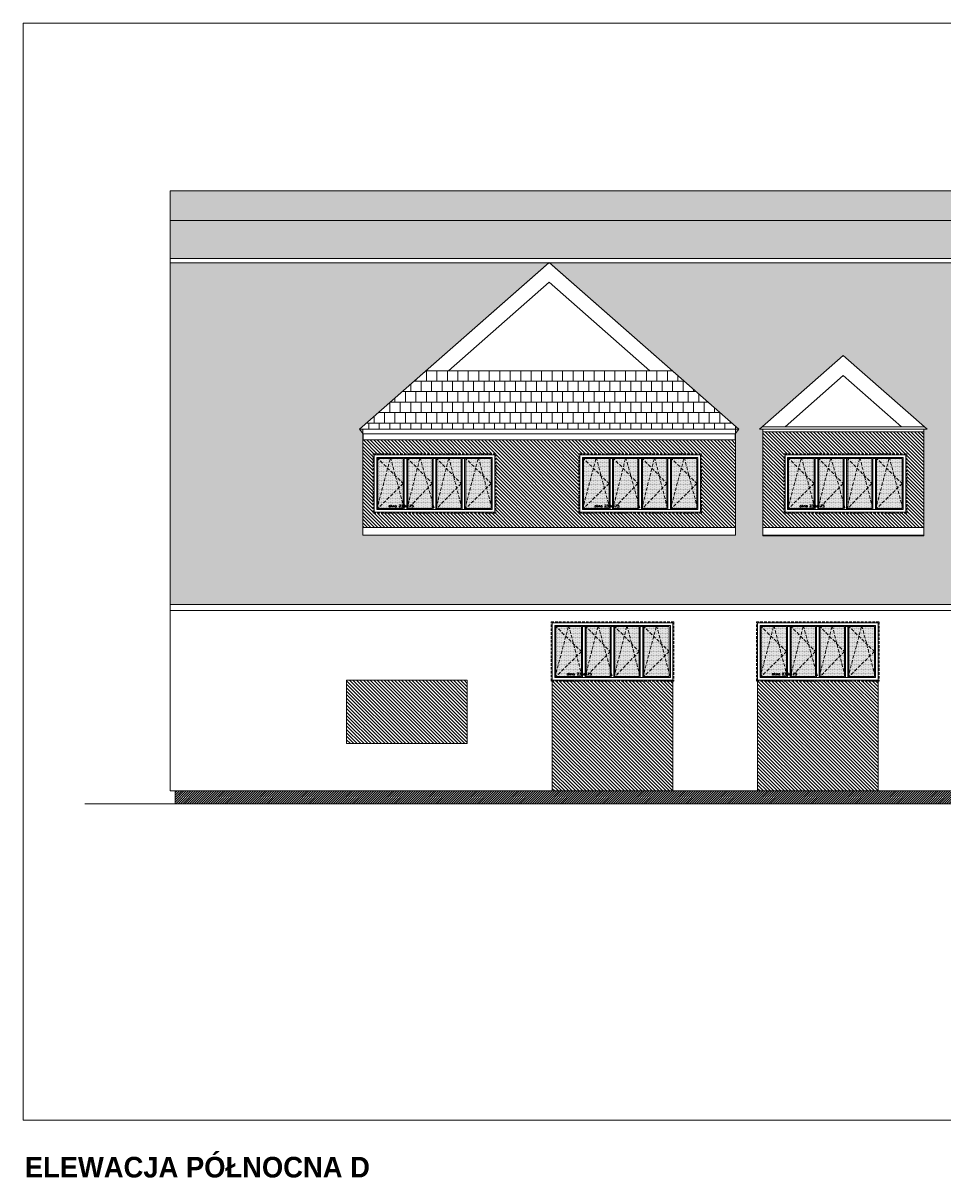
# Model space of a CAD drawing. Header units: millimetres. Extents: x -82287 to 177822, y -399756 to 0.
# Tile 5 of 228: x 43546 to 45330, y -238930 to -236684. Entities that reach past the tile are written whole.
import ezdxf
from ezdxf.enums import TextEntityAlignment as Align

# ---------------------------------------------------------------- set-up
doc = ezdxf.new("R2010")
doc.units = ezdxf.units.MM
doc.header["$MEASUREMENT"] = 0
doc.linetypes.add('SUŁOSZOWA - PB 21 03$0$CACHE', pattern=[9.525, 6.35, -3.175])
doc.linetypes.add('SUŁOSZOWA - PB 21 03$0$CARKOVANA', pattern=[7.5, 5, -2.5])
doc.layers.add('FL_XREF', color=252, linetype='Continuous')
for name, color, linetype, lineweight in [('SUŁOSZOWA - PB 21 03$0$! opisy okien elewacja', 251, 'Continuous', 0), ('SUŁOSZOWA - PB 21 03$0$!! 0_ Istn-okna', 251, 'Continuous', 0), ('SUŁOSZOWA - PB 21 03$0$!! 0_ Istn-sciany', 251, 'Continuous', 0), ('SUŁOSZOWA - PB 21 03$0$!! 0_ Opis', 251, 'Continuous', 0), ('SUŁOSZOWA - PB 21 03$0$!! 0_ WIDOK ELEWACJA', 251, 'Continuous', 0), ('SUŁOSZOWA - PB 21 03$0$!! 0_Opis_pom', 251, 'Continuous', 0), ('SUŁOSZOWA - PB 21 03$0$!! 1_ELEWACJA KOLOR', 251, 'Continuous', 0), ('SUŁOSZOWA - PB 21 03$0$!! 1_Hatch dach', 251, 'Continuous', 0), ('SUŁOSZOWA - PB 21 03$0$!! 1_OPIS POM NOWE', 251, 'Continuous', 0), ('SUŁOSZOWA - PB 21 03$0$!! 2_ELEWACJA COKÓŁ', 251, 'Continuous', 0), ('SUŁOSZOWA - PB 21 03$0$!! 2_TYNK OBRYS', 251, 'Continuous', 0)]:
    doc.layers.add(name, color=color, linetype=linetype, lineweight=lineweight)
doc.styles.add('SUŁOSZOWA - PB 21 03$0$ARIAL', font='tahoma.ttf')
doc.styles.add('SUŁOSZOWA - PB 21 03$0$STYLE10', font='arialbd.ttf')
doc.styles.add('SUŁOSZOWA - PB 21 03$0$TXT', font='simplex.shx')
pattern_1 = [(180, (0, 0), (-2e-15, -20.32), []), (270, (0, 0), (10.16, -20.32), [20.32, -20.32])]
pattern_2 = [(315, (0, 0), (3.36759605, 3.36759605), [])]

# ---------------------------------------------------------------- blocks, each defined once
blk = doc.blocks.new('SUŁOSZOWA - PB 21 03$0$OKNO 238 X 115')
at = {"layer": 'SUŁOSZOWA - PB 21 03$0$!! 1_Hatch dach', "true_color": 0x575757}
h = blk.add_hatch(dxfattribs=at)
h.set_pattern_fill('DOTS', color=251, angle=180)
h.set_pattern_definition([(180, (59136.3052, -192624.9467), (-0.79375, -1.5875), [0, -1.5875])])
h.paths.add_polyline_path([(49495, -204008.1), (49445.5, -204008.1), (49445.5, -203911.1), (49495, -203911.1)])
h = blk.add_hatch(dxfattribs=at)
h.set_pattern_fill('DOTS', color=251, angle=180)
h.set_pattern_definition([(180, (59194.8052, -192624.9467), (-0.79375, -1.5875), [0, -1.5875])])
h.paths.add_polyline_path([(49553.5, -204008.1), (49504, -204008.1), (49504, -203911.1), (49553.5, -203911.1)])
h = blk.add_hatch(dxfattribs=at)
h.set_pattern_fill('DOTS', color=251, angle=180)
h.set_pattern_definition([(180, (59250.8052, -192624.9467), (-0.79375, -1.5875), [0, -1.5875])])
h.paths.add_polyline_path([(49609.5, -204008.1), (49560, -204008.1), (49560, -203911.1), (49609.5, -203911.1)])
h = blk.add_hatch(dxfattribs=at)
h.set_pattern_fill('DOTS', color=251, angle=180)
h.set_pattern_definition([(180, (59306.8052, -192624.9467), (-0.79375, -1.5875), [0, -1.5875])])
h.paths.add_polyline_path([(49665.5, -204008.1), (49616, -204008.1), (49616, -203911.1), (49665.5, -203911.1)])
at = {"layer": 'SUŁOSZOWA - PB 21 03$0$!! 0_ Istn-okna', "linetype": 'SUŁOSZOWA - PB 21 03$0$CARKOVANA', "lineweight": 5}
blk.add_lwpolyline([(49674.5, -204017.1), (49436.5, -204017.1), (49436.5, -203902.1), (49674.5, -203902.1)], close=True, dxfattribs=at)
at = {"layer": 'SUŁOSZOWA - PB 21 03$0$!! 0_ Istn-okna'}
for points in [[(49672.5, -204015.1), (49438.5, -204015.1), (49438.5, -203904.1), (49672.5, -203904.1)], [(49667.5, -204010.1), (49443.5, -204010.1), (49443.5, -203909.1), (49667.5, -203909.1)]]:
    blk.add_lwpolyline(points, close=True, dxfattribs=at)
for points in [[(49497, -203909.1), (49497, -204010.1)], [(49502, -203909.1), (49502, -204010.1)], [(49553, -203909.1), (49553, -204010.1)], [(49558, -203909.1), (49558, -204010.1)], [(49609, -203909.1), (49609, -204010.1)], [(49614, -203909.1), (49614, -204010.1)], [(49495, -204008.1), (49445.5, -204008.1), (49445.5, -203911.1), (49495, -203911.1)], [(49495, -203911.1), (49495, -204008.1)], [(49504, -203911.1), (49551, -203911.1)], [(49504, -203911.1), (49504, -204008.1)], [(49551, -203911.1), (49551, -204008.1)], [(49560, -203911.1), (49607, -203911.1)], [(49560, -203911.1), (49560, -204008.1)], [(49607, -203911.1), (49607, -204008.1)], [(49616, -203911.1), (49665.5, -203911.1), (49665.5, -204008.1), (49616, -204008.1)], [(49616, -203911.1), (49616, -204008.1)], [(49502, -204008.1), (49497, -204008.1)], [(49551, -204008.1), (49504, -204008.1)], [(49558, -204008.1), (49553, -204008.1)], [(49607, -204008.1), (49560, -204008.1)], [(49614, -204008.1), (49609, -204008.1)]]:
    blk.add_lwpolyline(points, dxfattribs=at)
at = {"layer": 'SUŁOSZOWA - PB 21 03$0$!! 1_Hatch dach', "color": 251, "linetype": 'SUŁOSZOWA - PB 21 03$0$CACHE', "true_color": 0x575757}
for points in [[(49497, -203909.1), (49470.2, -204010.1), (49443.5, -203909.1)], [(49497, -204010.1), (49445.5, -203959.6), (49497, -203909.1)], [(49553, -203909.1), (49527.5, -204010.1), (49502, -203909.1)], [(49553, -204010.1), (49504, -203959.6), (49553, -203909.1)], [(49609, -203909.1), (49583.5, -204010.1), (49555.5, -203909.1)], [(49609, -204010.1), (49560, -203959.6), (49609, -203909.1)], [(49667.5, -203909.1), (49640.7, -204010.1), (49614, -203909.1)], [(49667.5, -204010.1), (49616, -203959.6), (49667.5, -203909.1)]]:
    blk.add_lwpolyline(points, dxfattribs=at)
at = {"insert": (49644.4, -203918.5), "char_height": 5, "attachment_point": 1, "rotation": 180, "style": 'SUŁOSZOWA - PB 21 03$0$TXT'}
blk.add_mtext_dynamic_manual_height_columns('okno 238x115', width=52.63, gutter_width=75, heights=[0], dxfattribs=at)
blk = doc.blocks.new('SUŁOSZOWA - PB 21 03')
at = {"layer": 'SUŁOSZOWA - PB 21 03$0$!! 1_ELEWACJA KOLOR', "true_color": 0xa78758}
h = blk.add_hatch(dxfattribs=at)
h.set_pattern_fill('ANSI31', color=45, scale=1.5, angle=-90)
h.set_pattern_definition(pattern_2)
h.paths.add_polyline_path([(45230.48163, -237529.61365), (44918.48163, -237529.61365), (44918.48163, -237714.91786), (45230.48163, -237714.91786)])
h.paths.add_polyline_path([(45197.47217, -237572.26576), (45197.47217, -237687.26576), (44959.47217, -237687.26576), (44959.47217, -237572.26576)], flags=16)
h.paths.add_polyline_path([(45195.47217, -237574.26576), (45195.47217, -237685.26576), (44961.47217, -237685.26576), (44961.47217, -237574.26576)], flags=0)
h.paths.add_polyline_path([(45190.47217, -237579.26576), (45190.47217, -237680.26576), (44966.47217, -237680.26576), (44966.47217, -237579.26576)], flags=0)
h.paths.add_polyline_path([(45136.97217, -237579.26576), (45139.01177, -237581.26576), (45163.19246, -237581.26576), (45163.72217, -237579.26576), (45164.25187, -237581.26576), (45188.47217, -237581.26576), (45188.47217, -237678.26576), (45139.01177, -237678.26576), (45136.97217, -237680.26576), (45136.97217, -237581.26576), (45131.97217, -237581.26576), (45131.97217, -237680.26576), (45129.97217, -237672.34419), (45129.97217, -237678.26576), (45082.91276, -237678.26576), (45080.97217, -237680.26576), (45080.97217, -237581.26576), (45075.97217, -237581.26576), (45075.97217, -237671.2479), (45073.97217, -237664.03361), (45073.97217, -237678.26576), (45026.91276, -237678.26576), (45024.97217, -237680.26576), (45024.97217, -237581.26576), (45019.97217, -237581.26576), (45019.97217, -237680.26576), (45017.97217, -237672.71435), (45017.97217, -237678.26576), (44968.51177, -237678.26576), (44966.47217, -237680.26576), (44968.47217, -237672.71435), (44968.47217, -237581.22692), (44968.51177, -237581.26576), (44992.69246, -237581.26576), (44993.22217, -237579.26576), (44993.75187, -237581.26576), (45017.97217, -237581.26576), (45017.97217, -237672.71435), (45019.97217, -237680.26576), (45019.97217, -237581.26576), (45024.97217, -237581.26576), (45024.97217, -237579.26576), (45026.91276, -237581.26576), (45049.96722, -237581.26576), (45050.47217, -237579.26576), (45051.02662, -237581.26576), (45073.97217, -237581.26576), (45073.97217, -237664.03361), (45075.97217, -237671.2479), (45075.97217, -237581.26576), (45080.97217, -237581.26576), (45080.97217, -237579.26576), (45082.91276, -237581.26576), (45105.96722, -237581.26576), (45106.47217, -237579.26576), (45106.97712, -237581.26576), (45129.97217, -237581.26576), (45129.97217, -237672.34419), (45131.97217, -237680.26576), (45131.97217, -237581.26576), (45136.97217, -237581.26576)], flags=0)
h.paths.add_polyline_path([(44988.29992, -237677.10613), (45042.22849, -237677.10613), (45042.22849, -237669.60613), (44988.29992, -237669.60613)], flags=0)
h = blk.add_hatch(dxfattribs=at)
h.set_pattern_fill('ANSI31', color=45, scale=1.5, angle=-90)
h.set_pattern_definition(pattern_2)
h.paths.add_polyline_path([(44865.48163, -237545.24605), (44533.13615, -237545.24605), (44142.48163, -237545.24605), (44142.48163, -237714.91786), (44865.48163, -237714.91786)])
h.paths.add_polyline_path([(44561.51113, -237572.26576), (44799.51113, -237572.26576), (44799.51113, -237687.26576), (44561.51113, -237687.26576)], flags=16)
h.paths.add_polyline_path([(44563.51113, -237574.26576), (44797.51113, -237574.26576), (44797.51113, -237685.26576), (44563.51113, -237685.26576)], flags=0)
h.paths.add_polyline_path([(44568.51113, -237579.26576), (44792.51113, -237579.26576), (44792.51113, -237680.26576), (44568.51113, -237680.26576)], flags=0)
h.paths.add_polyline_path([(44570.51113, -237581.22692), (44570.55074, -237581.26576), (44594.73143, -237581.26576), (44595.26113, -237579.26576), (44595.79084, -237581.26576), (44620.01113, -237581.26576), (44620.01113, -237672.71435), (44622.01113, -237680.26576), (44622.01113, -237581.26576), (44627.01113, -237581.26576), (44627.01113, -237579.26576), (44628.95173, -237581.26576), (44652.00618, -237581.26576), (44652.51113, -237579.26576), (44653.06559, -237581.26576), (44676.01113, -237581.26576), (44676.01113, -237664.03361), (44678.01113, -237671.2479), (44678.01113, -237581.26576), (44683.01113, -237581.26576), (44683.01113, -237579.26576), (44684.95173, -237581.26576), (44708.00618, -237581.26576), (44708.51113, -237579.26576), (44709.01608, -237581.26576), (44732.01113, -237581.26576), (44732.01113, -237672.34419), (44734.01113, -237680.26576), (44734.01113, -237581.26576), (44739.01113, -237581.26576), (44739.01113, -237579.26576), (44741.05074, -237581.26576), (44765.23143, -237581.26576), (44765.76113, -237579.26576), (44766.29084, -237581.26576), (44790.51113, -237581.26576), (44790.51113, -237678.26576), (44741.05074, -237678.26576), (44739.01113, -237680.26576), (44739.01113, -237581.26576), (44734.01113, -237581.26576), (44734.01113, -237680.26576), (44732.01113, -237672.34419), (44732.01113, -237678.26576), (44684.95173, -237678.26576), (44683.01113, -237680.26576), (44683.01113, -237581.26576), (44678.01113, -237581.26576), (44678.01113, -237671.2479), (44676.01113, -237664.03361), (44676.01113, -237678.26576), (44628.95173, -237678.26576), (44627.01113, -237680.26576), (44627.01113, -237581.26576), (44622.01113, -237581.26576), (44622.01113, -237680.26576), (44620.01113, -237672.71435), (44620.01113, -237678.26576), (44570.55074, -237678.26576), (44568.51113, -237680.26576), (44570.51113, -237672.71435)], flags=0)
h.paths.add_polyline_path([(44400.51113, -237687.26576), (44162.51113, -237687.26576), (44162.51113, -237572.26576), (44400.51113, -237572.26576)], flags=16)
h.paths.add_polyline_path([(44398.51113, -237685.26576), (44164.51113, -237685.26576), (44164.51113, -237574.26576), (44398.51113, -237574.26576)], flags=0)
h.paths.add_polyline_path([(44393.51113, -237680.26576), (44169.51113, -237680.26576), (44169.51113, -237579.26576), (44393.51113, -237579.26576)], flags=0)
h.paths.add_polyline_path([(44391.51113, -237678.26576), (44342.05074, -237678.26576), (44340.01113, -237680.26576), (44340.01113, -237581.26576), (44335.01113, -237581.26576), (44335.01113, -237680.26576), (44333.01113, -237672.34419), (44333.01113, -237678.26576), (44285.95173, -237678.26576), (44284.01113, -237680.26576), (44284.01113, -237581.26576), (44279.01113, -237581.26576), (44279.01113, -237671.2479), (44277.01113, -237664.03361), (44277.01113, -237678.26576), (44229.95173, -237678.26576), (44228.01113, -237680.26576), (44228.01113, -237581.26576), (44223.01113, -237581.26576), (44223.01113, -237680.26576), (44221.01113, -237672.71435), (44221.01113, -237678.26576), (44171.55074, -237678.26576), (44169.51113, -237680.26576), (44171.51113, -237672.71435), (44171.51113, -237581.22692), (44171.55074, -237581.26576), (44195.73143, -237581.26576), (44196.26113, -237579.26576), (44196.79084, -237581.26576), (44221.01113, -237581.26576), (44221.01113, -237672.71435), (44223.01113, -237680.26576), (44223.01113, -237581.26576), (44228.01113, -237581.26576), (44228.01113, -237579.26576), (44229.95173, -237581.26576), (44253.00618, -237581.26576), (44253.51113, -237579.26576), (44254.06559, -237581.26576), (44277.01113, -237581.26576), (44277.01113, -237664.03361), (44279.01113, -237671.2479), (44279.01113, -237581.26576), (44284.01113, -237581.26576), (44284.01113, -237579.26576), (44285.95173, -237581.26576), (44309.00618, -237581.26576), (44309.51113, -237579.26576), (44310.01608, -237581.26576), (44333.01113, -237581.26576), (44333.01113, -237672.34419), (44335.01113, -237680.26576), (44335.01113, -237581.26576), (44340.01113, -237581.26576), (44340.01113, -237579.26576), (44342.05074, -237581.26576), (44366.23143, -237581.26576), (44366.76113, -237579.26576), (44367.29084, -237581.26576), (44391.51113, -237581.26576)], flags=0)
h.paths.add_polyline_path([(44590.33889, -237677.10613), (44644.26746, -237677.10613), (44644.26746, -237669.60613), (44590.33889, -237669.60613)], flags=8)
h.paths.add_polyline_path([(44191.33889, -237677.10613), (44245.26746, -237677.10613), (44245.26746, -237669.60613), (44191.33889, -237669.60613)], flags=8)
h = blk.add_hatch(dxfattribs=at)
h.set_pattern_fill('ANSI31', color=45, scale=1.5, angle=-90)
h.set_pattern_definition([(315, (-4439.5428, -438), (3.36759605, 3.36759605), [])])
h.paths.add_polyline_path([(44111.01113, -238011.26576), (44345.01113, -238011.26576), (44345.01113, -238134.26576), (44111.01113, -238134.26576)])
h = blk.add_hatch(dxfattribs=at)
h.set_pattern_fill('ANSI31', color=45, scale=1.5, angle=-90)
h.set_pattern_definition([(315, (-4040.5428, -438), (3.36759605, 3.36759605), [])])
h.paths.add_polyline_path([(44510.01113, -238011.26576), (44744.01113, -238011.26576), (44744.01113, -238226.26576), (44510.01113, -238226.26576)])
h = blk.add_hatch(dxfattribs=at)
h.set_pattern_fill('ANSI31', color=45, scale=1.5, angle=-90)
h.set_pattern_definition([(315, (-3642.5817, -438), (3.36759605, 3.36759605), [])])
h.paths.add_polyline_path([(44907.97217, -238011.26576), (45141.97217, -238011.26576), (45141.97217, -238226.26576), (44907.97217, -238226.26576)])
at = {"layer": 'SUŁOSZOWA - PB 21 03$0$!! 1_Hatch dach', "true_color": 0x990000}
h = blk.add_hatch(dxfattribs=at)
h.set_pattern_fill('AR-B88', color=14, scale=0.1, angle=180)
h.set_pattern_definition(pattern_1)
h.paths.add_polyline_path([(43768.51113, -237061.70495), (46490.51113, -237061.70495), (46490.51113, -237119.31403), (43768.51113, -237119.31403)])
h = blk.add_hatch(dxfattribs=at)
h.set_pattern_fill('AR-B88', color=14, scale=0.1, angle=180)
h.set_pattern_definition(pattern_1)
h.paths.add_polyline_path([(46567.51113, -237193.09167), (43768.51113, -237193.09167), (43768.51113, -237119.31403), (46567.51113, -237119.31403)])
h = blk.add_hatch(dxfattribs=at)
h.set_pattern_fill('AR-B88', color=14, scale=0.1, angle=180)
h.set_pattern_definition([(180, (95735.223, -441912.373), (-2e-15, -20.32), []), (270, (95735.223, -441912.373), (10.16, -20.32), [20.32, -20.32])])
h.paths.add_polyline_path([(46567.51113, -237201.37498), (46071.18381, -237201.37498), (46440.09611, -237524.61365), (46433.48163, -237524.61365), (46433.48163, -237729.91786), (45710.48163, -237729.91786), (45710.48163, -237524.61365), (45703.86714, -237524.61365), (46071.18381, -237201.37498), (44504.77944, -237201.37498), (44872.09611, -237524.61365), (44865.48163, -237524.61365), (44865.48163, -237729.91786), (44142.48163, -237729.91786), (44142.48163, -237524.61365), (44135.86714, -237524.61365), (44503.18381, -237201.37498), (43768.51113, -237201.37498), (43768.51113, -237864.26576), (46567.51113, -237864.26576)])
h.paths.add_polyline_path([(45624.48163, -237524.61365), (45624.48163, -237731.09534), (45312.48163, -237731.09534), (45312.48163, -237524.61365), (45305.86714, -237524.61365), (45468.48163, -237381.5129), (45631.09611, -237524.61365)], flags=16)
h.paths.add_polyline_path([(45230.48163, -237524.61365), (45230.48163, -237731.09534), (44918.48163, -237731.09534), (44918.48163, -237524.61365), (44911.86714, -237524.61365), (45074.48163, -237381.5129), (45237.09611, -237524.61365)], flags=16)
h = blk.add_hatch(dxfattribs=at)
h.set_pattern_fill('AR-B88', color=14, scale=0.1, angle=180)
h.set_pattern_definition(pattern_1)
h.paths.add_polyline_path([(44135.86714, -237524.61365), (44471.31603, -237524.61365), (44872.09611, -237524.61365), (44742.3759, -237410.95361), (44265.02628, -237410.95361)])
at = {"layer": 'SUŁOSZOWA - PB 21 03$0$!! 2_ELEWACJA COKÓŁ'}
h = blk.add_hatch(dxfattribs=at)
h.set_pattern_fill('ANSI31', color=250, angle=180)
h.set_pattern_definition([(225, (95735.2226, -442004.3732), (2.24506403, -2.24506403), [])])
h.paths.add_polyline_path([(43778.51113, -238251.26576), (46557.51113, -238251.26576), (46557.51113, -238226.26576), (43778.51113, -238226.26576)])
at = {"layer": 'SUŁOSZOWA - PB 21 03$0$! opisy okien elewacja'}
for points in [[(47262.43046, -238864.79511), (43483.67898, -238864.79511), (43483.67898, -236736.62549), (47262.43046, -236736.62549)], [(43768.51113, -237061.70495), (46490.51113, -237061.70495), (46490.51113, -237119.31403), (43768.51113, -237119.31403)], [(46567.51113, -237193.09167), (43768.51113, -237193.09167), (43768.51113, -237119.31403), (46567.51113, -237119.31403)], [(46567.51113, -237201.37498), (46071.18381, -237201.37498), (46440.09611, -237524.61365), (46433.48163, -237524.61365), (46433.48163, -237729.91786), (45710.48163, -237729.91786), (45710.48163, -237524.61365), (45703.86714, -237524.61365), (46071.18381, -237201.37498), (44504.77944, -237201.37498), (44872.09611, -237524.61365), (44865.48163, -237524.61365), (44865.48163, -237729.91786), (44142.48163, -237729.91786), (44142.48163, -237524.61365), (44135.86714, -237524.61365), (44503.18381, -237201.37498), (43768.51113, -237201.37498), (43768.51113, -237864.26576), (46567.51113, -237864.26576)], [(45230.48163, -237524.61365), (45230.48163, -237731.09534), (44918.48163, -237731.09534), (44918.48163, -237524.61365), (44911.86714, -237524.61365), (45074.48163, -237381.5129), (45237.09611, -237524.61365)]]:
    blk.add_lwpolyline(points, close=True, dxfattribs=at)
blk.add_lwpolyline([(44499.2242, -237451.66665), (44499.2242, -237451.66665)], dxfattribs=at)
at = {"layer": 'SUŁOSZOWA - PB 21 03$0$!! 0_ Istn-sciany'}
blk.add_lwpolyline([(47216.21272, -238251.26576), (43603.16643, -238251.26576)], dxfattribs=at)
at = {"layer": 'SUŁOSZOWA - PB 21 03$0$!! 0_ WIDOK ELEWACJA'}
for points in [[(43768.51113, -238226.26576), (43768.51113, -237061.70495)], [(43768.51113, -237061.70495), (46490.51113, -237061.70495)], [(43768.51113, -237119.31403), (46567.51113, -237119.31403)], [(43768.51113, -237193.09167), (46567.51113, -237193.09167)], [(43768.51113, -237201.37498), (46567.51113, -237201.37498)], [(44135.86714, -237524.61365), (44503.98163, -237200.6729)], [(44135.86714, -237524.61365), (44503.98163, -237200.6729)], [(44872.09611, -237524.61365), (44503.98163, -237200.6729), (44135.86714, -237524.61365)], [(44872.09611, -237524.61365), (44503.98163, -237200.6729)], [(44872.09611, -237524.61365), (44503.98163, -237200.6729)], [(44699.03934, -237410.95361), (44503.98163, -237239.30282), (44308.92391, -237410.95361)], [(44911.86714, -237524.61365), (45074.48163, -237381.5129)], [(45237.09611, -237524.61365), (45074.48163, -237381.5129)], [(44742.93697, -237410.95361), (44265.02628, -237410.95361)], [(44742.93697, -237410.95361), (44265.02628, -237410.95361)], [(44961.44659, -237519.61365), (45074.48163, -237420.14282)], [(45187.51666, -237519.61365), (45074.48163, -237420.14282)], [(44872.09611, -237524.61365), (44135.86714, -237524.61365)], [(44135.86714, -237524.61365), (44143.07408, -237533.25746), (44143.07408, -237545.24605), (44864.88917, -237545.24605)], [(44135.86714, -237524.61365), (44471.31603, -237524.61365)], [(44142.48163, -237729.91786), (44142.48163, -237524.61365)], [(44142.48163, -237524.61365), (44865.48163, -237524.61365)], [(44142.48163, -237524.61365), (44865.48163, -237524.61365)], [(44872.09611, -237524.61365), (44864.88917, -237533.25746), (44864.88917, -237545.24605), (44533.13615, -237545.24605)], [(44865.48163, -237729.91786), (44865.48163, -237524.61365)], [(44918.48163, -237519.61365), (45230.48163, -237519.61365)], [(44918.48163, -237729.91786), (44918.48163, -237524.61365)], [(44918.48163, -237524.61365), (45230.48163, -237524.61365)], [(44918.48163, -237529.61365), (45230.48163, -237529.61365)], [(45230.48163, -237729.91786), (45230.48163, -237524.61365)], [(44143.07408, -237533.25746), (44864.88917, -237533.25746)], [(44142.48163, -237714.91786), (44865.48163, -237714.91786)], [(44142.48163, -237729.91786), (44865.48163, -237729.91786)], [(44918.48163, -237714.91786), (45230.48163, -237714.91786)], [(44918.48163, -237729.91786), (45230.48163, -237729.91786)], [(43768.51113, -237864.26576), (46567.51113, -237864.26576)], [(43768.51113, -237876.26576), (46567.51113, -237876.26576)], [(46567.51113, -238226.26576), (43768.51113, -238226.26576)], [(43778.51113, -238226.26576), (43778.51113, -238251.26576)]]:
    blk.add_lwpolyline(points, dxfattribs=at)
at = {"layer": 'SUŁOSZOWA - PB 21 03$0$!! 2_TYNK OBRYS'}
for points in [[(44111.01113, -238011.26576), (44345.01113, -238011.26576), (44345.01113, -238134.26576), (44111.01113, -238134.26576)], [(44510.01113, -238011.26576), (44744.01113, -238011.26576), (44744.01113, -238226.26576), (44510.01113, -238226.26576)], [(44907.97217, -238011.26576), (45141.97217, -238011.26576), (45141.97217, -238226.26576), (44907.97217, -238226.26576)]]:
    blk.add_lwpolyline(points, close=True, dxfattribs=at)
at = {"layer": 'SUŁOSZOWA - PB 21 03$0$! opisy okien elewacja', "rotation": 180}
for p in [(93837.0067, -441589.34563), (94236.0067, -441589.34563), (94633.96774, -441589.34563), (94182.5067, -441915.34563), (94580.46774, -441915.34563)]:
    blk.add_blockref('SUŁOSZOWA - PB 21 03$0$OKNO 238 X 115', p, dxfattribs=at)
at = {"layer": 'SUŁOSZOWA - PB 21 03$0$!! 0_ Opis', "style": 'SUŁOSZOWA - PB 21 03$0$STYLE10', "width": 0.95}
blk.add_text('ELEWACJA PÓŁNOCNA D', height=40, dxfattribs=at).set_placement((43486.78656, -238976.0286))
at = {"layer": 'SUŁOSZOWA - PB 21 03$0$!! 0_Opis_pom', "ltscale": 0.7, "style": 'SUŁOSZOWA - PB 21 03$0$ARIAL'}
for tag, p in [('B0,19', (52679.2094, -194257.55204)), ('B2,12', (73342.49259, -194413.89249)), ('B2,14', (73874.0461, -194402.0887)), ('B1,21', (60405.50261, -194427.18207)), ('A1,16', (59129.54925, -194448.08429)), ('B1/17', (59524.53699, -194450.37428)), ('B1,19', (59914.81903, -194448.15658)), ('1,22', (60947.33929, -194456.1144)), ('1,23', (61575.22173, -194450.37428)), ('B2,11', (73069.01144, -194438.89383)), ('B2,16', (75195.07765, -194441.83446)), ('B0,15', (51514.15008, -194461.8073)), ('B0,18', (52071.43815, -194478.40179)), ('A1,1', (58808.06672, -194460.94161)), ('B1,18', (59715.51745, -194473.87108)), ('B2,17', (75506.7465, -194471.3759)), ('B2,19.1', (76701.67035, -194466.03695)), ('B3,7', (87459.81312, -194465.07097)), ('B3,3', (88235.73906, -194465.79732)), ('B3,8', (90006.66539, -194478.47972)), ('B1,20', (60198.53687, -194490.17374)), ('B2,10', (72728.63362, -194489.37283)), ('B2,13', (73649.91716, -194500.01242)), ('B2,15', (74566.38885, -194487.81114)), ('B3,6', (86826.65132, -194483.15512)), ('A0,6', (49094.40602, -194505.72387)), ('A0,4', (49692.81919, -194517.93289)), ('A0,3', (49906.53818, -194524.03766)), ('B0,20', (53125.45224, -194527.8835)), ('B0,22', (54187.56644, -194519.04308)), ('A1,6', (58565.96262, -194514.50753)), ('B1,1', (61908.24378, -194515.48656)), ('A2,5', (72452.45009, -194505.90583)), ('A0,5', (49399.71914, -194533.19455)), ('B0,21', (53847.26622, -194535.08002)), ('B1,3', (62229.35503, -194604.49851)), ('B2,18', (75922.43604, -194612.23635)), ('B2,19', (77152.69039, -194617.53776)), ('A3,4', (85509.27934, -194642.47136)), ('B0,24B', (54824.42896, -194684.26784)), ('B0,13', (50367.63944, -194706.5583)), ('B0,16', (51457.40872, -194704.43091)), ('B0,17', (51897.58569, -194706.77195)), ('B1,4', (63476.45184, -194691.11207)), ('A2,4', (71695.75649, -194707.44268)), ('A1,5', (58149.22649, -194724.80163)), ('B0,23', (54542.05776, -194742.93939)), ('A1,2', (58744.42262, -194746.622)), ('B1,2D', (60756.29674, -194750.92727)), ('A2.1', (72371.45884, -194731.56251)), ('B0,14', (50962.60809, -194789.06568)), ('A1,15', (59129.54925, -194780.73348)), ('B1,4', (63483.03852, -194791.04365)), ('A3.1', (86079.08704, -194786.62422)), ('A0,2', (49295.91259, -194810.95246)), ('B1,2B', (62374.83512, -194841.86715)), ('B2.7', (74548.27897, -194836.12781)), ('B3,2', (89035.72921, -194837.99287)), ('B0,7', (52851.95551, -194845.56115)), ('B1,2A', (61803.35407, -194869.27513)), ('B0,8', (51561.38742, -194890.27848)), ('A1,3', (58810.05243, -195008.83917)), ('A3.2', (86016.50296, -195004.88875)), ('A0,10', (49695.87246, -195042.9259)), ('A0,1', (49914.27925, -195025.82804)), ('B0,17', (51225.06492, -195049.74007)), ('A0,7', (49042.50308, -195082.6056)), ('B0,6', (52110.41055, -195069.39267)), ('B1,8', (61403.63433, -195071.25189)), ('A2.2', (72371.45884, -195070.78713)), ('B2.2', (74976.1855, -195068.47988)), ('B3,11', (88623.94853, -195099.23575)), ('B3,4', (87612.56208, -195132.78192)), ('B3,5', (86839.47632, -195174.05241)), ('B0,12', (50313.60595, -195207.52936)), ('B0,11', (50726.178, -195219.06638)), ('B3,10', (89778.42161, -195220.68871)), ('B0,24A', (54359.17011, -195245.97867)), ('B1,6', (63686.26823, -195231.3997)), ('B0,10', (51476.34179, -195259.44699)), ('A1,4', (58093.66276, -195250.96213)), ('B3,9', (90479.74099, -195260.18621)), ('A0,11', (49643.96951, -195271.84772)), ('B0,9', (51798.4912, -195291.17482)), ('B1,14', (59332.54805, -195280.73534)), ('B2,21', (75970.16114, -195290.81005)), ('A0,8', (49042.50308, -195293.21363)), ('B0,3', (52068.59538, -195319.60465)), ('B1,13', (60186.62513, -195314.46953)), ('B1,10', (60892.94126, -195319.45825)), ('B1,5', (63419.22943, -195317.21026)), ('A2.3', (71832.37045, -195318.78232)), ('B2,9', (73175.51251, -195317.21162)), ('B2,4', (74493.5947, -195318.7733)), ('B2,3', (74674.2815, -195319.28036)), ('A3,3', (85569.83931, -195318.78232)), ('B3,1', (88723.65615, -195329.98594)), ('B0,2', (52227.2348, -195357.98297)), ('B1,9', (61058.12383, -195344.48743)), ('B2,8', (73894.209, -195338.18956)), ('B2.1', (75304.74121, -195348.36327)), ('B2,20', (77211.021, -195343.82367)), ('B1,2C', (61827.40698, -195369.02625)), ('B1,7', (62134.52151, -195372.05069)), ('B0,1', (53061.17304, -195403.85659)), ('A0,9', (49001.50444, -195413.15723)), ('A0,12', (49689.76592, -195485.50737)), ('B0,4', (52224.78303, -195500.96352)), ('B1,11', (61050.00078, -195512.89565)), ('B2,5', (74686.48999, -195507.24036)), ('B0,5', (52066.14362, -195556.83806)), ('B1,12', (60864.00751, -195544.00738)), ('B2,6', (74499.29165, -195549.55175)), ('C2,2', (74812.78942, -195865.8959)), ('C1,3', (61091.58871, -195973.27844)), ('C0,2A', (52278.30875, -196050.48297)), ('C0,1', (52808.36775, -196132.34208)), ('C1,2', (61690.27405, -196439.72387)), ('C1,1', (62060.59754, -196465.28533)), ('C3,1', (88979.71614, -196545.67785)), ('C0,2B', (53028.88223, -196668.8019)), ('C1,4', (61008.68123, -196686.32122)), ('C2,1', (75334.65984, -196786.2197)), ('C2,3', (74834.65119, -196933.26657)), ('C1,5', (61062.7252, -196991.42453)), ('C1,10', (62127.38542, -196998.81344)), ('C1,9', (62147.33751, -197289.53424)), ('C1,6', (61131.41824, -197329.69535)), ('C0,3', (52181.98562, -197341.92176)), ('C0,4', (52345.96562, -197596.60561)), ('D1,1', (73931.12245, -197584.03121)), ('D0,18', (60296.49264, -197617.95269)), ('C2,4', (75243.70451, -197663.89)), ('D0,7', (59141.53804, -197722.84718)), ('C1,7', (61222.2575, -197737.18052)), ('D0,3', (59562.25866, -197751.14316)), ('D0,17', (60701.16801, -197741.44864)), ('D1,6', (72757.78643, -197751.22612)), ('D1,4', (73157.19908, -197744.29721)), ('D0,6', (58741.71849, -197802.61699)), ('D0,10', (58357.73602, -197820.93991)), ('D,09', (59195.67196, -197881.51243)), ('C0,5', (52269.72696, -197902.4362)), ('C0,6', (52872.93793, -197917.07354)), ('D0,2', (59943.06082, -197917.06725)), ('D0,16', (60721.3534, -197935.2949)), ('D1,3', (73475.28953, -197924.29875)), ('D0,8', (59058.9008, -197963.64925)), ('D0,5', (59448.52586, -197969.8061)), ('D1,5', (73291.61607, -197999.29956)), ('C2,5', (74555.08284, -197988.7886)), ('D0,4', (59655.02693, -198042.2589)), ('D0,15', (60692.12223, -198127.4643)), ('D0,1', (59931.33074, -198173.12806)), ('D1,2', (73578.07819, -198172.30068)), ('D0,11', (58161.27105, -198211.45823)), ('D0,12', (58250.99458, -198537.17631)), ('D0,13', (58250.99458, -198764.99605)), ('D0,14', (59130.08589, -198795.3373)), ('D1,7', (71854.87376, -198786.88467)), ('D1,8', (71715.35366, -199212.44512))]:
    blk.add_attdef(tag, text='', height=11.968, dxfattribs=at).set_placement(p, align=Align.MIDDLE_CENTER)
at = {"layer": 'SUŁOSZOWA - PB 21 03$0$!! 1_OPIS POM NOWE', "style": 'SUŁOSZOWA - PB 21 03$0$ARIAL'}
for tag, p in [('C1.7A', (61271.6179, -197538.30303)), ('C2.5B', (74970.66097, -197546.70728)), ('C2,5C', (74903.71123, -197659.13664)), ('C2.4', (75374.07862, -197726.11453)), ('D1,2B', (74322.25834, -197791.43247)), ('C1.7C', (61260.26049, -197811.38428)), ('C1.8B', (61588.27341, -197817.62151)), ('C1.8A', (61884.42005, -197818.94854)), ('C1.7B', (61322.12354, -197933.89849)), ('C2,5A', (74943.41937, -197993.49482)), ('E1.2', (62164.78326, -198139.98688)), ('E1.5E', (62692.10372, -198153.27854)), ('D1,2C', (73419.9359, -198156.57844)), ('E2.9', (75361.45041, -198161.88904)), ('E2.7', (76022.45692, -198162.26272)), ('E3.1', (88990.58975, -198158.87886)), ('E1.5D', (62993.60773, -198185.416)), ('D1,2A', (74280.17915, -198172.30068)), ('E1.1', (61330.46191, -198191.9806)), ('E1.5C', (63016.9343, -198246.3437)), ('E1.5B', (63264.15117, -198307.8661)), ('E3.2', (88781.41347, -198385.24275)), ('E1.6', (61022.6264, -198421.00827)), ('E2.2', (74782.75417, -198427.85813)), ('E1.5A', (63049.47589, -198456.39852)), ('E2.8', (75757.29014, -198437.09188)), ('E2.6', (76531.8031, -198444.40756)), ('E3.4', (89392.22607, -198450.03942)), ('E1.5F', (62736.15118, -198589.14592)), ('E1.5G', (62892.39981, -198586.12622)), ('E1,4', (61888.25021, -198652.6996)), ('E2.1', (75803.99631, -198697.05773)), ('E1.5L', (63297.7633, -198733.65678)), ('E1.3', (61058.5992, -198806.28147)), ('E1.5H', (62893.53005, -198830.01758)), ('E2,3', (74778.52304, -198843.9541)), ('E3.3', (89150.95684, -198867.32581)), ('E1.5K', (63266.15427, -198904.67789)), ('E1.5I', (62723.74907, -199005.87002)), ('E2.4', (75135.87669, -199083.20857)), ('E2.5', (76615.04061, -199164.91143)), ('E1.5J', (63204.25187, -199215.697))]:
    blk.add_attdef(tag, text='', height=11.968, dxfattribs=at).set_placement(p, align=Align.MIDDLE_CENTER)

msp = doc.modelspace()

# ---------------------------------------------------------------- block references
at = {"layer": 'FL_XREF'}
msp.add_blockref('SUŁOSZOWA - PB 21 03', (62.3, 52.9), dxfattribs=at)

doc.saveas('drawing.dxf')
